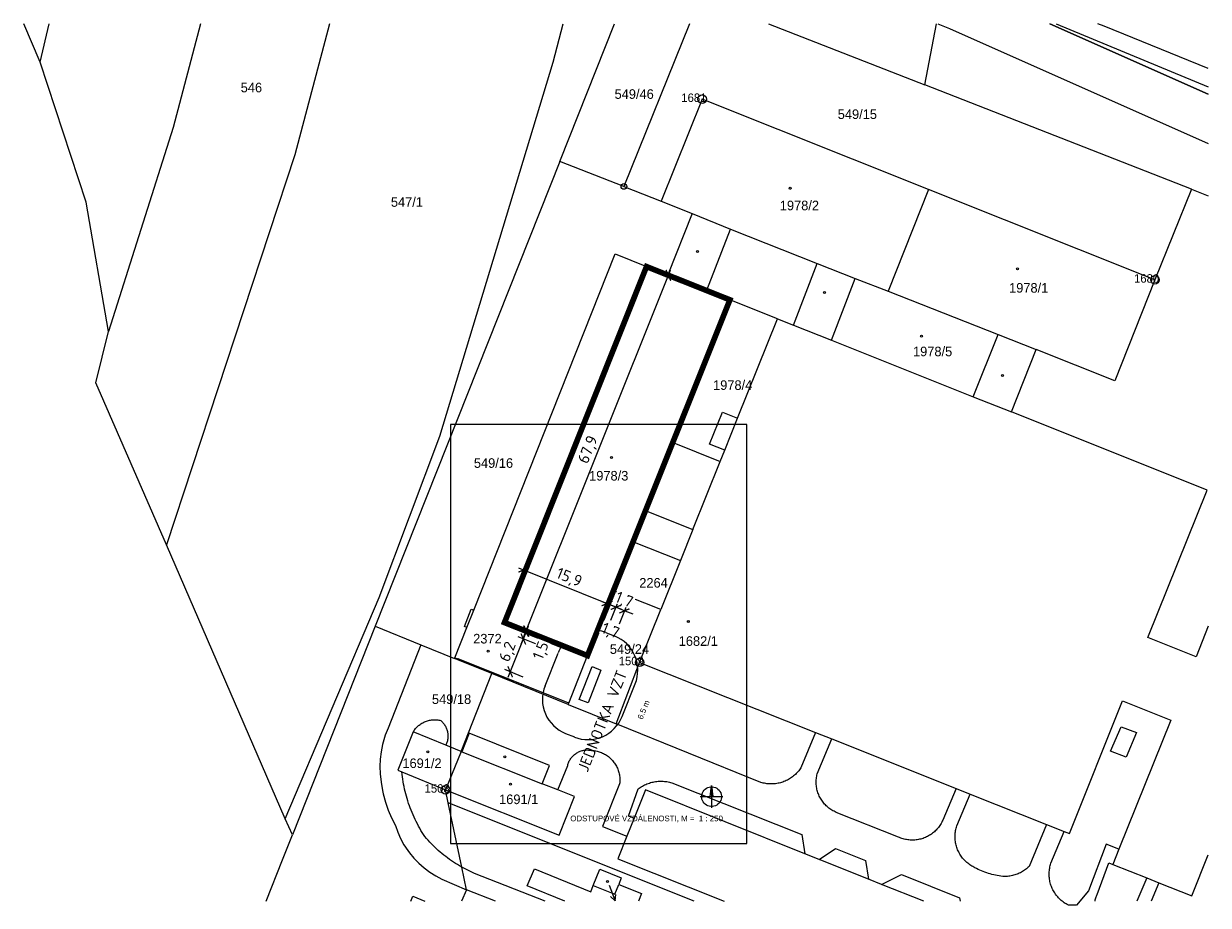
# Model space of a CAD drawing. Header units: metres. Extents: x -617984 to -617774, y -1028670 to -1028514.
import ezdxf
from ezdxf.enums import TextEntityAlignment as Align

# ---------------------------------------------------------------- set-up
doc = ezdxf.new("R2010")
doc.units = ezdxf.units.M
doc.layers.get('Defpoints').update_dxf_attribs({"lineweight": 13})
doc.layers.add('Hasič', color=240, linetype='Continuous', lineweight=0)
for name, color, linetype in [('Hranice parcel', 7, 'Continuous'), ('Parcelní čísla', 7, 'Continuous'), ('Pop  PČ popisy', 7, 'Continuous'), ('Vnitřní kresba', 7, 'Continuous'), ('Věcná břemena k části', 7, 'Continuous'), ('xref_podklad_HSM$0$MERENASITUACE', 7, 'Continuous'), ('Značky bodu BP', 7, 'Continuous'), ('Značky budov', 7, 'Continuous')]:
    doc.layers.add(name, color=color, linetype=linetype)
doc.styles.add('dgn001', font='dgn001.shx')
doc.styles.add('dgn023', font='dgn023.shx')
doc.styles.add('ISOCPEUR', font='isocpeur.ttf')
doc.styles.get("Standard").update_dxf_attribs({"font": 'isocpeur.ttf'})
doc.styles.add('styl1', font='arial.ttf', dxfattribs={"height": 1})
doc.dimstyles.new('TSUNAMI_1000', dxfattribs={"dimtxt": 2, "dimasz": 1.5, "dimexe": 1, "dimexo": 2, "dimgap": 0.4, "dimtad": 1, "dimdec": 1, "dimrnd": 0.1, "dimzin": 0, "dimtxsty": 'ISOCPEUR', "dimblk1": 'ARCHTICK', "dimblk2": 'ARCHTICK', "dimsah": 1, "dimcen": 0.09, "dimdle": 1, "dimclrd": 256, "dimclre": 256, "dimclrt": 256, "dimadec": 0, "dimazin": 0, "dimtfac": 1, "dimtdec": 1, "dimtix": 1, "dimtmove": 1, "dimatfit": 3, "dimfxlon": 1, "dimtfill": 1, "dimtolj": 1, "dimtzin": 0, "dimarcsym": 0})

# ---------------------------------------------------------------- blocks, each defined once
blk = doc.blocks.new('4.02289')
at = {"layer": 'Značky budov', "color": 7, "linetype": 'Continuous', "lineweight": 13}
blk.add_circle((-0.01, 0), 0.175, dxfattribs=at)
blk = doc.blocks.new('4.021017')
at = {"layer": 'Značky budov', "color": 7, "linetype": 'Continuous', "lineweight": 13}
blk.add_circle((-0.01, 0), 0.175, dxfattribs=at)
blk = doc.blocks.new('4.021250')
at = {"layer": 'Značky budov', "color": 7, "linetype": 'Continuous', "lineweight": 13}
blk.add_circle((-0.01, 0), 0.175, dxfattribs=at)
blk = doc.blocks.new('4.021360')
at = {"layer": 'Značky budov', "color": 7, "linetype": 'Continuous', "lineweight": 13}
blk.add_circle((-0.01, 0), 0.175, dxfattribs=at)
blk = doc.blocks.new('4.021421')
at = {"layer": 'Značky budov', "color": 7, "linetype": 'Continuous', "lineweight": 13}
blk.add_circle((-0.01, 0), 0.175, dxfattribs=at)
blk = doc.blocks.new('4.021487')
at = {"layer": 'Značky budov', "color": 7, "linetype": 'Continuous', "lineweight": 13}
blk.add_circle((-0.01, 0), 0.175, dxfattribs=at)
blk = doc.blocks.new('4.021650')
at = {"layer": 'Značky budov', "color": 7, "linetype": 'Continuous', "lineweight": 13}
blk.add_circle((-0.01, 0), 0.175, dxfattribs=at)
blk = doc.blocks.new('4.022077')
at = {"layer": 'Značky budov', "color": 7, "linetype": 'Continuous', "lineweight": 13}
blk.add_circle((-0.01, 0), 0.175, dxfattribs=at)
blk = doc.blocks.new('4.022078')
at = {"layer": 'Značky budov', "color": 7, "linetype": 'Continuous', "lineweight": 13}
blk.add_circle((-0.01, 0), 0.175, dxfattribs=at)
blk = doc.blocks.new('1029272')
at = {"layer": 'Pop  PČ popisy', "color": 6, "linetype": 'Continuous', "lineweight": 0}
for p, q in [((0, 0), (1.07, -2.8)), ((1.07, -2.8), (0.25, -2.05)), ((1.07, -2.8), (1.18, -1.69))]:
    blk.add_line(p, q, dxfattribs=at)
blk = doc.blocks.new('1.01268')
at = {"layer": 'Značky bodu BP', "color": 3, "linetype": 'Continuous', "lineweight": 13}
for radius in [0.75, 0.03]:
    blk.add_circle((0, 0), radius, dxfattribs=at)
blk = doc.blocks.new('1.01287')
at = {"layer": 'Značky bodu BP', "color": 3, "linetype": 'Continuous', "lineweight": 13}
for radius in [0.75, 0.03]:
    blk.add_circle((0, 0), radius, dxfattribs=at)
blk = doc.blocks.new('1.01288')
at = {"layer": 'Značky bodu BP', "color": 3, "linetype": 'Continuous', "lineweight": 13}
for radius in [0.75, 0.03]:
    blk.add_circle((0, 0), radius, dxfattribs=at)
blk = doc.blocks.new('1.01289')
at = {"layer": 'Značky bodu BP', "color": 3, "linetype": 'Continuous', "lineweight": 13}
for radius in [0.75, 0.03]:
    blk.add_circle((0, 0), radius, dxfattribs=at)
blk = doc.blocks.new('1.0525')
at = {"layer": 'Značky bodu BP', "color": 3, "linetype": 'Continuous', "lineweight": 13}
for radius in [0.5, 0.0303]:
    blk.add_circle((0, 0), radius, dxfattribs=at)
blk = doc.blocks.new('4.022485')
at = {"layer": 'Značky budov', "color": 7, "linetype": 'Continuous', "lineweight": 13}
blk.add_circle((-0.01, 0), 0.175, dxfattribs=at)
blk = doc.blocks.new('4.022486')
at = {"layer": 'Značky budov', "color": 7, "linetype": 'Continuous', "lineweight": 13}
blk.add_circle((-0.01, 0), 0.175, dxfattribs=at)
blk = doc.blocks.new('4.022715')
at = {"layer": 'Značky budov', "color": 7, "linetype": 'Continuous', "lineweight": 13}
blk.add_circle((-0.01, 0), 0.175, dxfattribs=at)
blk = doc.blocks.new('4.022823')
at = {"layer": 'Značky budov', "color": 7, "linetype": 'Continuous', "lineweight": 13}
blk.add_circle((-0.01, 0), 0.175, dxfattribs=at)
blk = doc.blocks.new('_ARCHTICK')
at = {"color": 0, "linetype": 'ByBlock', "const_width": 0.15}
blk.add_lwpolyline([(-0.5, -0.5), (0.5, 0.5)], dxfattribs=at)
blk = doc.blocks.new('*D18698')
at = {"lineweight": -2, "transparency": 16777216}
for p, q in [((-617894.98, -1028622.1), (-617868.99, -1028557.2)), ((-617871.37, -1028557.33), (-617868.43, -1028558.5)), ((-617896.55, -1028620.4), (-617893.68, -1028621.55))]:
    blk.add_line(p, q, dxfattribs=at)
at = {"layer": 'Defpoints', "color": 0, "transparency": 16777216}
for p in [(-617873.23, -1028556.58), (-617869.36, -1028558.13), (-617898.41, -1028619.65)]:
    blk.add_point(p, dxfattribs=at)
at = {"lineweight": -2, "transparency": 16777216, "xscale": 1.5, "yscale": 1.5, "zscale": 1.5}
for p, rotation in [((-617869.36, -1028558.13), 68.17195589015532), ((-617894.61, -1028621.17), 248.1719558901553)]:
    blk.add_blockref('_ARCHTICK', p, dxfattribs=dict(at, rotation=rotation))
at = {"transparency": 16777216, "insert": (-617883.47, -1028589.06), "char_height": 2, "attachment_point": 5, "rotation": 68.172, "style": 'ISOCPEUR', "bg_fill": 3, "box_fill_scale": 1.1, "bg_fill_color": 256, "bg_fill_true_color": 13158600, "bg_fill_transparency": 0}
blk.add_mtext('\\A1;67,9', dxfattribs=at)
blk = doc.blocks.new('*D18699')
at = {"lineweight": -2, "transparency": 16777216}
for p, q in [((-617894.03, -1028607.99), (-617895.35, -1028611.24)), ((-617895.9, -1028609.93), (-617879.3, -1028616.65)), ((-617879.29, -1028613.96), (-617880.6, -1028617.2))]:
    blk.add_line(p, q, dxfattribs=at)
at = {"layer": 'Defpoints', "color": 0, "transparency": 16777216}
for p in [(-617873.23, -1028556.58), (-617858.48, -1028562.55), (-617880.22, -1028616.28)]:
    blk.add_point(p, dxfattribs=at)
at = {"lineweight": -2, "transparency": 16777216, "xscale": 1.5, "yscale": 1.5, "zscale": 1.5}
for p, rotation in [((-617894.97, -1028610.31), 157.9679544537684), ((-617880.22, -1028616.28), 337.9679544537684)]:
    blk.add_blockref('_ARCHTICK', p, dxfattribs=dict(at, rotation=rotation))
at = {"transparency": 16777216, "insert": (-617887, -1028611.81), "char_height": 2, "attachment_point": 5, "rotation": 337.968, "style": 'ISOCPEUR', "bg_fill": 3, "box_fill_scale": 1.1, "bg_fill_color": 256, "bg_fill_true_color": 13158600, "bg_fill_transparency": 0}
blk.add_mtext('\\A1;15,9', dxfattribs=at)
blk = doc.blocks.new('*D18700')
at = {"lineweight": -2, "transparency": 16777216}
for p, q in [((-617897.77, -1028629.3), (-617894.7, -1028621.64)), ((-617892.75, -1028623.5), (-617896, -1028622.2)), ((-617895.07, -1028629.3), (-617898.32, -1028628))]:
    blk.add_line(p, q, dxfattribs=at)
at = {"layer": 'Defpoints', "color": 0, "transparency": 16777216}
for p in [(-617882.87, -1028627.46), (-617885.19, -1028633.26)]:
    blk.add_point(p, dxfattribs=at)
at = {"lineweight": -2, "transparency": 16777216, "xscale": 1.5, "yscale": 1.5, "zscale": 1.5}
for p, rotation in [((-617895.07, -1028622.57), 68.17195588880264), ((-617897.4, -1028628.37), 248.1719558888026)]:
    blk.add_blockref('_ARCHTICK', p, dxfattribs=dict(at, rotation=rotation))
at = {"transparency": 16777216, "insert": (-617897.72, -1028624.88), "char_height": 2, "attachment_point": 5, "rotation": 68.172, "style": 'ISOCPEUR', "bg_fill": 3, "box_fill_scale": 1.1, "bg_fill_color": 256, "bg_fill_true_color": 13158600, "bg_fill_transparency": 0}
blk.add_mtext('\\A1;6,2', dxfattribs=at)
at = {"layer": 'Defpoints', "color": 0, "transparency": 16777216}
blk.add_point((-617895.07, -1028622.57), dxfattribs=at)
blk = doc.blocks.new('*D18701')
at = {"lineweight": -2, "transparency": 16777216}
for p, q in [((-617894.52, -1028621.21), (-617895.45, -1028620.84)), ((-617895.44, -1028623.5), (-617894.15, -1028620.28)), ((-617892.75, -1028623.5), (-617896, -1028622.2))]:
    blk.add_line(p, q, dxfattribs=at)
at = {"layer": 'Defpoints', "color": 0, "transparency": 16777216}
for p in [(-617894.52, -1028621.21), (-617894.52, -1028621.21), (-617882.87, -1028627.46)]:
    blk.add_point(p, dxfattribs=at)
at = {"transparency": 16777216, "insert": (-617891.81, -1028624.67), "char_height": 2, "attachment_point": 5, "rotation": 68.172, "style": 'ISOCPEUR', "bg_fill": 3, "box_fill_scale": 1.1, "bg_fill_color": 256, "bg_fill_true_color": 13158600, "bg_fill_transparency": 0}
blk.add_mtext('\\A1;1,5', dxfattribs=at)
at = {"lineweight": -2, "transparency": 16777216, "xscale": 1.5, "yscale": 1.5, "zscale": 1.5}
for p, rotation in [((-617895.07, -1028622.57), 248.1719558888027), ((-617894.52, -1028621.21), 68.1719558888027)]:
    blk.add_blockref('_ARCHTICK', p, dxfattribs=dict(at, rotation=rotation))
blk = doc.blocks.new('*D18702')
at = {"lineweight": -2, "transparency": 16777216}
for p, q in [((-617879.29, -1028613.96), (-617880.6, -1028617.2)), ((-617881.15, -1028615.9), (-617877.68, -1028617.31)), ((-617879.54, -1028619.25), (-617878.23, -1028616.01))]:
    blk.add_line(p, q, dxfattribs=at)
at = {"layer": 'Defpoints', "color": 0, "transparency": 16777216}
for p in [(-617858.48, -1028562.55), (-617878.6, -1028616.93), (-617882.87, -1028627.46)]:
    blk.add_point(p, dxfattribs=at)
at = {"lineweight": -2, "transparency": 16777216, "xscale": 1.5, "yscale": 1.5, "zscale": 1.5}
for p, rotation in [((-617880.22, -1028616.28), 157.9679544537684), ((-617878.6, -1028616.93), 337.9679544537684)]:
    blk.add_blockref('_ARCHTICK', p, dxfattribs=dict(at, rotation=rotation))
at = {"transparency": 16777216, "insert": (-617879.67, -1028621.25), "char_height": 2, "attachment_point": 5, "rotation": 337.968, "style": 'ISOCPEUR', "bg_fill": 3, "box_fill_scale": 1.1, "bg_fill_color": 256, "bg_fill_true_color": 13158600, "bg_fill_transparency": 0}
blk.add_mtext('\\A1;1,7', dxfattribs=at)
blk = doc.blocks.new('*D18703')
at = {"lineweight": -2, "transparency": 16777216}
for p, q in [((-617878.6, -1028616.93), (-617879.99, -1028616.37)), ((-617879.54, -1028619.25), (-617878.23, -1028616.01)), ((-617878.6, -1028616.93), (-617877.07, -1028617.55)), ((-617878.01, -1028619.87), (-617876.7, -1028616.63)), ((-617877.07, -1028617.55), (-617875.68, -1028618.12))]:
    blk.add_line(p, q, dxfattribs=at)
at = {"layer": 'Defpoints', "color": 0, "transparency": 16777216}
for p in [(-617882.87, -1028627.46), (-617881.33, -1028628.08)]:
    blk.add_point(p, dxfattribs=at)
at = {"lineweight": -2, "transparency": 16777216, "xscale": 1.5, "yscale": 1.5, "zscale": 1.5}
for p, rotation in [((-617878.6, -1028616.93), 337.9679544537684), ((-617877.07, -1028617.55), 157.9679544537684)]:
    blk.add_blockref('_ARCHTICK', p, dxfattribs=dict(at, rotation=rotation))
at = {"transparency": 16777216, "insert": (-617877.24, -1028615.76), "char_height": 2, "attachment_point": 5, "rotation": 337.968, "style": 'ISOCPEUR', "bg_fill": 3, "box_fill_scale": 1.1, "bg_fill_color": 256, "bg_fill_true_color": 13158600, "bg_fill_transparency": 0}
blk.add_mtext('\\A1;1,7', dxfattribs=at)
at = {"layer": 'Defpoints', "color": 0, "transparency": 16777216}
blk.add_point((-617877.07, -1028617.55), dxfattribs=at)
blk = doc.blocks.new('xref_podklad_HSM$0$SEVER')
at = {"color": 0}
for points in [[(8, 0), (-8, 0)], [(0.55, 6.98), (1.63, 6.81), (2.67, 6.47), (3.65, 5.97), (4.54, 5.32), (5.32, 4.54), (5.97, 3.65), (6.47, 2.67), (6.81, 1.63), (6.98, 0.55), (6.98, -0.55), (6.81, -1.63), (6.47, -2.67), (5.97, -3.65), (5.32, -4.54), (4.54, -5.32), (3.65, -5.97), (2.67, -6.47), (1.63, -6.81), (0.55, -6.98), (-0.55, -6.98), (-1.63, -6.81), (-2.67, -6.47), (-3.65, -5.97), (-4.54, -5.32), (-5.32, -4.54), (-5.97, -3.65), (-6.47, -2.67), (-6.81, -1.63), (-6.98, -0.55), (-6.98, 0.55), (-6.81, 1.63), (-6.47, 2.67), (-5.97, 3.65), (-5.32, 4.54), (-4.54, 5.32), (-3.65, 5.97), (-2.67, 6.47), (-1.63, 6.81), (-0.55, 6.98), (0.55, 6.98)], [(-1, 0), (0, 8), (1, 0), (0.92, 0.08), (0.92, 0.56), (0.84, 1.2), (0.84, 0.08), (0.76, 0.08), (0.76, 1.84), (0.68, 2.48), (0.68, 0.08), (0.6, 0.08), (0.6, 3.12), (0.52, 3.68), (0.52, 0.08), (0.44, 0.08), (0.44, 4.32), (0.36, 5.04), (0.36, 0.08), (0.28, 0.08), (0.28, 5.6), (0.2, 6.32), (0.2, 0.08), (0.12, 0.08), (0.12, 6.96), (0.04, 7.6), (0.04, 0.08)], [(0, 8), (0, -8)]]:
    blk.add_lwpolyline(points, dxfattribs=at)

msp = doc.modelspace()

# ---------------------------------------------------------------- linework, layer by layer
at = {"color": 7, "const_width": 1}
msp.add_lwpolyline([(-617873.23, -1028556.58), (-617858.45, -1028562.47), (-617883.7, -1028625.51), (-617898.41, -1028619.65), (-617873.23, -1028556.58)], dxfattribs=at)
at = {"color": 7}
msp.add_lwpolyline([(-617882.87, -1028627.46), (-617881.33, -1028628.08), (-617883.6, -1028633.9), (-617885.19, -1028633.26)], close=True, dxfattribs=at)
at = {"layer": 'Hasič'}
for p, q in [((-617877.57, -1028636.32), (-617875.24, -1028630.51)), ((-617887.61, -1028639.3), (-617886.02, -1028639.93))]:
    msp.add_line(p, q, dxfattribs=at)
msp.add_arc((-617883.6, -1028633.9), 6.5, 248.1716, 338.172, dxfattribs=at)
at = {"layer": 'Hranice parcel', "color": 7, "linetype": 'Continuous', "lineweight": 13}
for p, q in [((-617980.74, -1028520.33), (-617983.63, -1028513.54)), ((-617980.74, -1028520.33), (-617979.13, -1028513.54)), ((-617865.6, -1028513.54), (-617877.25, -1028542.38)), ((-617851.61, -1028513.54), (-617823.91, -1028524.37)), ((-617823.91, -1028524.37), (-617821.86, -1028513.54)), ((-617972.55, -1028545.15), (-617980.74, -1028520.33)), ((-617776.62, -1028542.85), (-617823.91, -1028524.37)), ((-617888.62, -1028537.94), (-617921.33, -1028620.31)), ((-617877.25, -1028542.38), (-617888.62, -1028537.94)), ((-617877.25, -1028542.38), (-617870.61, -1028544.97)), ((-617823.23, -1028542.92), (-617830.41, -1028560.96)), ((-617783.11, -1028558.93), (-617823.23, -1028542.92)), ((-617776.62, -1028542.85), (-617783.11, -1028558.93)), ((-617968.63, -1028568.11), (-617972.55, -1028545.15)), ((-617870.61, -1028544.97), (-617865.16, -1028547.16)), ((-617865.16, -1028547.16), (-617869.48, -1028558.04)), ((-617869.48, -1028558.04), (-617873.23, -1028556.58)), ((-617868.66, -1028587.7), (-617858.45, -1028562.47)), ((-617850.01, -1028565.81), (-617858.45, -1028562.47)), ((-617970.84, -1028577.2), (-617968.63, -1028568.11)), ((-617808.55, -1028582.34), (-617804.14, -1028571.26)), ((-617958.34, -1028605.86), (-617970.84, -1028577.2)), ((-617873.5, -1028599.8), (-617868.66, -1028587.7)), ((-617937.28, -1028654.46), (-617958.34, -1028605.86)), ((-617883.7, -1028625.51), (-617879.19, -1028614)), ((-617870.69, -1028617.34), (-617879.19, -1028614)), ((-617874.45, -1028626.71), (-617870.69, -1028617.34)), ((-617921.33, -1028620.31), (-617935.99, -1028657.26)), ((-617921.33, -1028620.31), (-617913.22, -1028623.61)), ((-617913.22, -1028623.61), (-617919.05, -1028638.37)), ((-617913.22, -1028623.61), (-617907.26, -1028626.03)), ((-617906.1, -1028642.48), (-617900.66, -1028628.69)), ((-617887.1, -1028634.17), (-617900.66, -1028628.69)), ((-617906.1, -1028642.48), (-617908.87, -1028649.3)), ((-617908.39, -1028651.59), (-617908.87, -1028649.3)), ((-617864.78, -1028669.04), (-617908.39, -1028651.59)), ((-617935.99, -1028657.26), (-617937.28, -1028654.46)), ((-617937.75, -1028661.69), (-617935.99, -1028657.26)), ((-617940.67, -1028669.04), (-617937.75, -1028661.69)), ((-617909.49, -1028665.1), (-617905.15, -1028666.99))]:
    msp.add_line(p, q, dxfattribs=at)
at = {"layer": 'Hranice parcel', "color": 7, "linetype": 'Continuous', "lineweight": 13, "flags": 128}
for points in [[(-617952.32, -1028513.54), (-617957.12, -1028531.93), (-617968.63, -1028568.11)], [(-617929.45, -1028513.54), (-617935.56, -1028536.79), (-617958.34, -1028605.86)], [(-617937.28, -1028654.46), (-617920.61, -1028615.19), (-617909.87, -1028586.61), (-617889.76, -1028520.38), (-617887.99, -1028513.54)], [(-617888.62, -1028537.94), (-617878.93, -1028513.54)], [(-617801.72, -1028513.54), (-617773.65, -1028526.02)], [(-617823.23, -1028542.92), (-617863.36, -1028526.91), (-617870.61, -1028544.97)], [(-617776.62, -1028542.85), (-617773.65, -1028544.03)], [(-617865.16, -1028547.16), (-617858.33, -1028549.93), (-617842.97, -1028556.03), (-617836.22, -1028558.68), (-617830.41, -1028560.96)], [(-617907.26, -1028626.03), (-617907.2, -1028625.88), (-617905.06, -1028620.5), (-617905.49, -1028620.33), (-617904.29, -1028617.31), (-617903.86, -1028617.48), (-617878.78, -1028554.31), (-617873.23, -1028556.58)], [(-617873.23, -1028556.58), (-617898.41, -1028619.65), (-617883.7, -1028625.51)], [(-617858.45, -1028562.47), (-617862.57, -1028560.73), (-617869.48, -1028558.04)], [(-617783.11, -1028558.93), (-617790.21, -1028576.81), (-617804.14, -1028571.26)], [(-617830.41, -1028560.96), (-617810.92, -1028568.6), (-617804.14, -1028571.26)], [(-617868.66, -1028587.7), (-617860.18, -1028591.11), (-617859.37, -1028589.11), (-617862.05, -1028588.03), (-617859.77, -1028582.36), (-617857.1, -1028583.44), (-617850.01, -1028565.81)], [(-617850.01, -1028565.81), (-617847.2, -1028566.93), (-617840.46, -1028569.62), (-617815.32, -1028579.64), (-617808.55, -1028582.34)], [(-617773.65, -1028620.32), (-617775.82, -1028625.73), (-617784.35, -1028622.33), (-617773.86, -1028596.17), (-617808.55, -1028582.34)], [(-617879.19, -1028614), (-617875.71, -1028605.32), (-617873.5, -1028599.8)], [(-617873.5, -1028599.8), (-617865, -1028603.14), (-617867.21, -1028608.66), (-617870.69, -1028617.34)], [(-617900.66, -1028628.69), (-617906.7, -1028626.26), (-617907.26, -1028626.03)], [(-617887.1, -1028634.17), (-617887, -1028633.92), (-617883.7, -1028625.51)], [(-617887.1, -1028634.17), (-617878.62, -1028637.6), (-617874.45, -1028626.71)], [(-617874.45, -1028626.71), (-617843.26, -1028639.13), (-617840.38, -1028640.28), (-617818.36, -1028649.04), (-617815.86, -1028650.04), (-617802.31, -1028655.43), (-617799.18, -1028656.68), (-617798.24, -1028657.05), (-617788.88, -1028633.54), (-617780.32, -1028636.95), (-617789.49, -1028659.83), (-617790.56, -1028662.51), (-617784.56, -1028664.9), (-617782.42, -1028665.76), (-617776.55, -1028668.1), (-617773.65, -1028660.81)], [(-617919.05, -1028638.37), (-617919.53, -1028639.58), (-617919.92, -1028640.82), (-617920.03, -1028641.28), (-617920.29, -1028642.56), (-617920.44, -1028643.85), (-617920.49, -1028645.14), (-617920.45, -1028646.44), (-617920.29, -1028647.94), (-617920.03, -1028649.42), (-617919.9, -1028650), (-617919.5, -1028651.45), (-617919.01, -1028652.88), (-617918.43, -1028654.27), (-617917.75, -1028655.61), (-617917.34, -1028656.79), (-617916.83, -1028657.92), (-617916.23, -1028659.02), (-617915.55, -1028660.06), (-617915.26, -1028660.46), (-617914.46, -1028661.42), (-617913.59, -1028662.31), (-617912.65, -1028663.13), (-617911.65, -1028663.87), (-617910.6, -1028664.53), (-617909.49, -1028665.1)], [(-617906.1, -1028642.48), (-617908.81, -1028641.38), (-617914.59, -1028639.03), (-617917.3, -1028645.83), (-617916.61, -1028646.11), (-617908.87, -1028649.3)], [(-617908.87, -1028649.3), (-617888.73, -1028657.32), (-617886.01, -1028650.5), (-617888.94, -1028649.32), (-617891.71, -1028648.2), (-617890.42, -1028644.97), (-617904.68, -1028639.27), (-617905.98, -1028642.53), (-617906.1, -1028642.48)], [(-617873.44, -1028649.32), (-617875.45, -1028654.34), (-617876.72, -1028657.52), (-617878.31, -1028661.51), (-617859.44, -1028669.04)], [(-617824.06, -1028669.04), (-617831.58, -1028666.04), (-617833.91, -1028665.11), (-617842.62, -1028661.63), (-617845.17, -1028660.61), (-617873.44, -1028649.32)], [(-617905.15, -1028666.99), (-617905.99, -1028662.98), (-617908.39, -1028651.59)], [(-617887.74, -1028669.04), (-617894.37, -1028666.31), (-617893.11, -1028663.31), (-617883.11, -1028667.36)], [(-617883.11, -1028667.36), (-617882.68, -1028666.25), (-617881.52, -1028663.36), (-617877.7, -1028664.88), (-617878.16, -1028666.07), (-617874.1, -1028667.69), (-617874.63, -1028669.04)], [(-617905.15, -1028666.99), (-617906, -1028669.04)], [(-617900.03, -1028669.04), (-617905.15, -1028666.99)]]:
    msp.add_lwpolyline(points, dxfattribs=at)
at = {"layer": 'Vnitřní kresba', "color": 7, "linetype": 'Continuous', "lineweight": 0}
for p, q in [((-617800.64, -1028513.54), (-617773.65, -1028524.72)), ((-617792.13, -1028513.98), (-617793.25, -1028513.54)), ((-617773.65, -1028521.46), (-617792.13, -1028513.98)), ((-617862.57, -1028560.73), (-617858.33, -1028549.93)), ((-617847.2, -1028566.93), (-617842.97, -1028556.03)), ((-617840.46, -1028569.62), (-617836.22, -1028558.68)), ((-617815.32, -1028579.64), (-617810.92, -1028568.6)), ((-617859.37, -1028589.11), (-617857.1, -1028583.44)), ((-617865, -1028603.14), (-617860.18, -1028591.11)), ((-617875.71, -1028605.32), (-617867.21, -1028608.66)), ((-617905.06, -1028620.5), (-617903.86, -1028617.48)), ((-617907.2, -1028625.88), (-617906.64, -1028626.1)), ((-617887, -1028633.92), (-617906.64, -1028626.1)), ((-617852.95, -1028647.97), (-617878.62, -1028637.6)), ((-617790.96, -1028642.47), (-617789.09, -1028638.13)), ((-617789.09, -1028638.13), (-617786.4, -1028639.11)), ((-617843.26, -1028639.13), (-617845.88, -1028645.37)), ((-617842.98, -1028646.46), (-617840.38, -1028640.28)), ((-617786.4, -1028639.11), (-617788.2, -1028643.51)), ((-617905.98, -1028642.53), (-617891.71, -1028648.2)), ((-617788.2, -1028643.51), (-617790.96, -1028642.47)), ((-617888.94, -1028649.32), (-617887.2, -1028644.96)), ((-617878, -1028648.25), (-617881.06, -1028655.79)), ((-617876.41, -1028653.96), (-617874.72, -1028649.13)), ((-617868.74, -1028648.04), (-617845.68, -1028657.23)), ((-617818.36, -1028649.04), (-617820.72, -1028654.67)), ((-617818.22, -1028655.67), (-617815.86, -1028650.04)), ((-617828.56, -1028657.67), (-617839.61, -1028653.28)), ((-617875.45, -1028654.34), (-617876.41, -1028653.96)), ((-617802.31, -1028655.43), (-617805.42, -1028662.85)), ((-617881.06, -1028655.79), (-617876.72, -1028657.52)), ((-617845.68, -1028657.23), (-617845.17, -1028660.61)), ((-617801.54, -1028662.3), (-617799.18, -1028656.68)), ((-617842.62, -1028661.63), (-617839.71, -1028659.66)), ((-617839.71, -1028659.66), (-617834.41, -1028661.8)), ((-617791.75, -1028658.93), (-617794.9, -1028667.16)), ((-617789.49, -1028659.83), (-617791.75, -1028658.93)), ((-617834.41, -1028661.8), (-617833.91, -1028665.11)), ((-617903.73, -1028664.1), (-617905.99, -1028662.98)), ((-617793.35, -1028667.82), (-617791.26, -1028662.22)), ((-617791.26, -1028662.22), (-617790.56, -1028662.51)), ((-617891.2, -1028669.04), (-617903.73, -1028664.1)), ((-617878.83, -1028667.79), (-617878.16, -1028666.07)), ((-617831.58, -1028666.04), (-617828.06, -1028664.32)), ((-617828.06, -1028664.32), (-617817.77, -1028668.4)), ((-617784.56, -1028664.9), (-617786.3, -1028669.04)), ((-617782.42, -1028665.76), (-617783.8, -1028669.04)), ((-617915.02, -1028669.04), (-617914.65, -1028668.16)), ((-617914.65, -1028668.16), (-617912.51, -1028669.04)), ((-617882.68, -1028666.25), (-617878.83, -1028667.79)), ((-617794.9, -1028667.16), (-617797.03, -1028669.75)), ((-617817.77, -1028668.4), (-617817.62, -1028669.04)), ((-617797.03, -1028669.75), (-617798.44, -1028669.73))]:
    msp.add_line(p, q, dxfattribs=at)
at = {"layer": 'Vnitřní kresba', "color": 7, "linetype": 'Continuous', "lineweight": 0, "flags": 128}
for points in [[(-617914.59, -1028639.03), (-617914.49, -1028638.88), (-617914.39, -1028638.73), (-617914.28, -1028638.58), (-617914.17, -1028638.44), (-617914.05, -1028638.3), (-617913.92, -1028638.17), (-617913.79, -1028638.04), (-617913.65, -1028637.92), (-617913.51, -1028637.81), (-617913.36, -1028637.7), (-617913.21, -1028637.59), (-617913.06, -1028637.5), (-617912.9, -1028637.41), (-617912.73, -1028637.32), (-617912.57, -1028637.24), (-617912.4, -1028637.17), (-617912.23, -1028637.11), (-617912.06, -1028637.05), (-617911.88, -1028637), (-617911.7, -1028636.96), (-617911.52, -1028636.93), (-617911.34, -1028636.9), (-617911.16, -1028636.88), (-617910.98, -1028636.87), (-617910.8, -1028636.86), (-617910.61, -1028636.87), (-617910.43, -1028636.88), (-617910.25, -1028636.89), (-617910.07, -1028636.92), (-617909.89, -1028636.95), (-617909.71, -1028636.99)], [(-617909.71, -1028636.99), (-617909.59, -1028637.1), (-617909.47, -1028637.22), (-617909.35, -1028637.34), (-617909.25, -1028637.47), (-617909.15, -1028637.6), (-617909.05, -1028637.74), (-617908.96, -1028637.88), (-617908.88, -1028638.02), (-617908.8, -1028638.17), (-617908.73, -1028638.32), (-617908.67, -1028638.47), (-617908.62, -1028638.63), (-617908.57, -1028638.79), (-617908.53, -1028638.95), (-617908.49, -1028639.11), (-617908.47, -1028639.28), (-617908.45, -1028639.44), (-617908.44, -1028639.61), (-617908.44, -1028639.78), (-617908.44, -1028639.94), (-617908.45, -1028640.11), (-617908.47, -1028640.27), (-617908.5, -1028640.44), (-617908.53, -1028640.6), (-617908.57, -1028640.76), (-617908.62, -1028640.92), (-617908.68, -1028641.08), (-617908.74, -1028641.23), (-617908.81, -1028641.38)], [(-617887.2, -1028644.96), (-617887.16, -1028644.8), (-617887.11, -1028644.64), (-617887.05, -1028644.49), (-617886.99, -1028644.33), (-617886.92, -1028644.18), (-617886.84, -1028644.04), (-617886.75, -1028643.89), (-617886.66, -1028643.75), (-617886.56, -1028643.62), (-617886.46, -1028643.49), (-617886.35, -1028643.37), (-617886.23, -1028643.25), (-617886.11, -1028643.13), (-617885.98, -1028643.02), (-617885.85, -1028642.92), (-617885.71, -1028642.83), (-617885.57, -1028642.74), (-617885.43, -1028642.66), (-617885.28, -1028642.58), (-617885.13, -1028642.51), (-617884.97, -1028642.45), (-617884.82, -1028642.4), (-617884.66, -1028642.35), (-617884.5, -1028642.31), (-617884.33, -1028642.28), (-617884.17, -1028642.26), (-617884, -1028642.24), (-617883.84, -1028642.23), (-617883.67, -1028642.23), (-617883.5, -1028642.24), (-617883.34, -1028642.26), (-617883.17, -1028642.28), (-617883.01, -1028642.31)], [(-617883.01, -1028642.31), (-617882.81, -1028642.32), (-617882.6, -1028642.34), (-617882.4, -1028642.37), (-617882.2, -1028642.41), (-617882.01, -1028642.45), (-617881.81, -1028642.5), (-617881.61, -1028642.56), (-617881.42, -1028642.62), (-617881.23, -1028642.7), (-617881.04, -1028642.78), (-617880.86, -1028642.87), (-617880.68, -1028642.96), (-617880.51, -1028643.06), (-617880.33, -1028643.17), (-617880.17, -1028643.28), (-617880, -1028643.41), (-617879.84, -1028643.53), (-617879.69, -1028643.67), (-617879.54, -1028643.81), (-617879.4, -1028643.95), (-617879.26, -1028644.1), (-617879.13, -1028644.26), (-617879.01, -1028644.42), (-617878.89, -1028644.58), (-617878.78, -1028644.75), (-617878.67, -1028644.92), (-617878.57, -1028645.1), (-617878.48, -1028645.28), (-617878.39, -1028645.47), (-617878.32, -1028645.66), (-617878.25, -1028645.85), (-617878.18, -1028646.04), (-617878.13, -1028646.24), (-617878.08, -1028646.43), (-617878.04, -1028646.63), (-617878.01, -1028646.83), (-617877.98, -1028647.03), (-617877.97, -1028647.24), (-617877.96, -1028647.44), (-617877.96, -1028647.64), (-617877.96, -1028647.85), (-617877.98, -1028648.05), (-617878, -1028648.25)], [(-617912.51, -1028657.59), (-617912.75, -1028657.22), (-617912.98, -1028656.85), (-617913.21, -1028656.47), (-617913.43, -1028656.09), (-617913.64, -1028655.71), (-617913.85, -1028655.32), (-617914.05, -1028654.93), (-617914.24, -1028654.53), (-617914.43, -1028654.14), (-617914.61, -1028653.73), (-617914.78, -1028653.33), (-617914.95, -1028652.92), (-617915.11, -1028652.51), (-617915.26, -1028652.1), (-617915.4, -1028651.69), (-617915.54, -1028651.27), (-617915.67, -1028650.85), (-617915.79, -1028650.43), (-617915.91, -1028650), (-617916.01, -1028649.57), (-617916.11, -1028649.15), (-617916.21, -1028648.72), (-617916.29, -1028648.29), (-617916.37, -1028647.85), (-617916.44, -1028647.42), (-617916.51, -1028646.98), (-617916.56, -1028646.55), (-617916.61, -1028646.11)], [(-617845.88, -1028645.37), (-617846, -1028645.55), (-617846.13, -1028645.73), (-617846.26, -1028645.91), (-617846.4, -1028646.08), (-617846.54, -1028646.24), (-617846.69, -1028646.4), (-617846.85, -1028646.55), (-617847.01, -1028646.7), (-617847.18, -1028646.84), (-617847.35, -1028646.98), (-617847.53, -1028647.11), (-617847.7, -1028647.23), (-617847.89, -1028647.35), (-617848.08, -1028647.46), (-617848.27, -1028647.57), (-617848.47, -1028647.66), (-617848.67, -1028647.75), (-617848.87, -1028647.84), (-617849.08, -1028647.91), (-617849.28, -1028647.98), (-617849.49, -1028648.04), (-617849.71, -1028648.09), (-617849.92, -1028648.14), (-617850.14, -1028648.18), (-617850.35, -1028648.21), (-617850.57, -1028648.23), (-617850.79, -1028648.25), (-617851.01, -1028648.25), (-617851.23, -1028648.25), (-617851.45, -1028648.24), (-617851.66, -1028648.23), (-617851.88, -1028648.2), (-617852.1, -1028648.17), (-617852.31, -1028648.13), (-617852.53, -1028648.09), (-617852.74, -1028648.03), (-617852.95, -1028647.97)], [(-617839.61, -1028653.28), (-617839.8, -1028653.19), (-617839.99, -1028653.1), (-617840.18, -1028653), (-617840.36, -1028652.89), (-617840.54, -1028652.78), (-617840.72, -1028652.66), (-617840.89, -1028652.53), (-617841.05, -1028652.4), (-617841.21, -1028652.26), (-617841.37, -1028652.11), (-617841.52, -1028651.96), (-617841.67, -1028651.81), (-617841.8, -1028651.65), (-617841.94, -1028651.48), (-617842.06, -1028651.31), (-617842.18, -1028651.14), (-617842.3, -1028650.96), (-617842.41, -1028650.78), (-617842.51, -1028650.59), (-617842.6, -1028650.4), (-617842.69, -1028650.2), (-617842.77, -1028650.01), (-617842.84, -1028649.81), (-617842.91, -1028649.61), (-617842.96, -1028649.4), (-617843.02, -1028649.2), (-617843.06, -1028648.99), (-617843.09, -1028648.78), (-617843.12, -1028648.57), (-617843.14, -1028648.36), (-617843.16, -1028648.15), (-617843.16, -1028647.93), (-617843.16, -1028647.72), (-617843.15, -1028647.51), (-617843.13, -1028647.3), (-617843.1, -1028647.09), (-617843.07, -1028646.88), (-617843.03, -1028646.67), (-617842.98, -1028646.46)], [(-617874.72, -1028649.13), (-617874.54, -1028649), (-617874.35, -1028648.87), (-617874.16, -1028648.75), (-617873.97, -1028648.63), (-617873.77, -1028648.53), (-617873.57, -1028648.42), (-617873.36, -1028648.33), (-617873.16, -1028648.24), (-617872.95, -1028648.16), (-617872.73, -1028648.09), (-617872.52, -1028648.02), (-617872.3, -1028647.96), (-617872.08, -1028647.91), (-617871.86, -1028647.87), (-617871.64, -1028647.83), (-617871.42, -1028647.8), (-617871.19, -1028647.78), (-617870.97, -1028647.77), (-617870.74, -1028647.76), (-617870.52, -1028647.76), (-617870.29, -1028647.77), (-617870.07, -1028647.79), (-617869.84, -1028647.81), (-617869.62, -1028647.84), (-617869.4, -1028647.88), (-617869.18, -1028647.93), (-617868.96, -1028647.98), (-617868.74, -1028648.04)], [(-617820.72, -1028654.67), (-617820.81, -1028654.86), (-617820.9, -1028655.05), (-617821.01, -1028655.24), (-617821.11, -1028655.42), (-617821.23, -1028655.6), (-617821.35, -1028655.78), (-617821.48, -1028655.95), (-617821.61, -1028656.11), (-617821.75, -1028656.27), (-617821.9, -1028656.43), (-617822.05, -1028656.57), (-617822.2, -1028656.72), (-617822.37, -1028656.86), (-617822.53, -1028656.99), (-617822.7, -1028657.12), (-617822.88, -1028657.24), (-617823.06, -1028657.35), (-617823.24, -1028657.46), (-617823.43, -1028657.56), (-617823.62, -1028657.65), (-617823.81, -1028657.74), (-617824.01, -1028657.82), (-617824.21, -1028657.89), (-617824.41, -1028657.95), (-617824.62, -1028658.01), (-617824.82, -1028658.06), (-617825.03, -1028658.1), (-617825.24, -1028658.14), (-617825.45, -1028658.17), (-617825.66, -1028658.19), (-617825.88, -1028658.2), (-617826.09, -1028658.2), (-617826.3, -1028658.2), (-617826.51, -1028658.19), (-617826.72, -1028658.17), (-617826.94, -1028658.15), (-617827.14, -1028658.11), (-617827.35, -1028658.07), (-617827.56, -1028658.02), (-617827.76, -1028657.97), (-617827.97, -1028657.9), (-617828.17, -1028657.83), (-617828.36, -1028657.76), (-617828.56, -1028657.67)], [(-617905.99, -1028662.98), (-617906.36, -1028662.77), (-617906.72, -1028662.55), (-617907.09, -1028662.33), (-617907.44, -1028662.1), (-617907.8, -1028661.86), (-617908.15, -1028661.62), (-617908.49, -1028661.37), (-617908.83, -1028661.11), (-617909.16, -1028660.85), (-617909.49, -1028660.58), (-617909.82, -1028660.31), (-617910.14, -1028660.03), (-617910.45, -1028659.74), (-617910.77, -1028659.45), (-617911.07, -1028659.16), (-617911.37, -1028658.85), (-617911.66, -1028658.55), (-617911.95, -1028658.23), (-617912.23, -1028657.91), (-617912.51, -1028657.59)], [(-617815.01, -1028663.09), (-617815.2, -1028663), (-617815.4, -1028662.9), (-617815.58, -1028662.79), (-617815.77, -1028662.68), (-617815.95, -1028662.56), (-617816.12, -1028662.43), (-617816.29, -1028662.3), (-617816.46, -1028662.16), (-617816.62, -1028662.01), (-617816.77, -1028661.86), (-617816.92, -1028661.71), (-617817.07, -1028661.55), (-617817.21, -1028661.38), (-617817.34, -1028661.21), (-617817.46, -1028661.04), (-617817.58, -1028660.86), (-617817.7, -1028660.67), (-617817.8, -1028660.48), (-617817.9, -1028660.29), (-617818, -1028660.1), (-617818.08, -1028659.9), (-617818.16, -1028659.7), (-617818.23, -1028659.49), (-617818.3, -1028659.29), (-617818.35, -1028659.08), (-617818.4, -1028658.87), (-617818.44, -1028658.66), (-617818.48, -1028658.44), (-617818.5, -1028658.23), (-617818.52, -1028658.01), (-617818.53, -1028657.8), (-617818.54, -1028657.58), (-617818.53, -1028657.37), (-617818.52, -1028657.15), (-617818.5, -1028656.93), (-617818.47, -1028656.72), (-617818.44, -1028656.51), (-617818.39, -1028656.3), (-617818.34, -1028656.09), (-617818.29, -1028655.88), (-617818.22, -1028655.67)], [(-617810.09, -1028664.62), (-617810.41, -1028664.58), (-617810.73, -1028664.53), (-617811.05, -1028664.48), (-617811.37, -1028664.42), (-617811.69, -1028664.35), (-617812, -1028664.27), (-617812.31, -1028664.18), (-617812.62, -1028664.09), (-617812.93, -1028663.99), (-617813.24, -1028663.89), (-617813.54, -1028663.77), (-617813.84, -1028663.65), (-617814.14, -1028663.52), (-617814.43, -1028663.38), (-617814.72, -1028663.24), (-617815.01, -1028663.09)], [(-617805.42, -1028662.85), (-617805.57, -1028663), (-617805.73, -1028663.15), (-617805.9, -1028663.28), (-617806.07, -1028663.42), (-617806.24, -1028663.54), (-617806.42, -1028663.66), (-617806.6, -1028663.78), (-617806.78, -1028663.88), (-617806.97, -1028663.98), (-617807.17, -1028664.08), (-617807.36, -1028664.16), (-617807.56, -1028664.24), (-617807.76, -1028664.32), (-617807.97, -1028664.38), (-617808.18, -1028664.44), (-617808.38, -1028664.49), (-617808.59, -1028664.53), (-617808.81, -1028664.57), (-617809.02, -1028664.6), (-617809.23, -1028664.62), (-617809.45, -1028664.63), (-617809.66, -1028664.63), (-617809.88, -1028664.63), (-617810.09, -1028664.62)], [(-617798.44, -1028669.73), (-617798.64, -1028669.63), (-617798.83, -1028669.52), (-617799.02, -1028669.41), (-617799.2, -1028669.29), (-617799.38, -1028669.16), (-617799.55, -1028669.03), (-617799.72, -1028668.89), (-617799.89, -1028668.74), (-617800.05, -1028668.59), (-617800.2, -1028668.43), (-617800.35, -1028668.27), (-617800.49, -1028668.1), (-617800.62, -1028667.93), (-617800.75, -1028667.75), (-617800.88, -1028667.57), (-617800.99, -1028667.38), (-617801.1, -1028667.19), (-617801.2, -1028667), (-617801.3, -1028666.8), (-617801.39, -1028666.6), (-617801.47, -1028666.4), (-617801.54, -1028666.19), (-617801.61, -1028665.98), (-617801.67, -1028665.77), (-617801.72, -1028665.55), (-617801.76, -1028665.34), (-617801.8, -1028665.12), (-617801.82, -1028664.9), (-617801.84, -1028664.68), (-617801.85, -1028664.46), (-617801.86, -1028664.24), (-617801.85, -1028664.03), (-617801.84, -1028663.81), (-617801.82, -1028663.59), (-617801.8, -1028663.37), (-617801.76, -1028663.15), (-617801.72, -1028662.94), (-617801.67, -1028662.72), (-617801.61, -1028662.51), (-617801.54, -1028662.3)], [(-617793.72, -1028669.04), (-617793.7, -1028668.92), (-617793.68, -1028668.76), (-617793.64, -1028668.6), (-617793.6, -1028668.44), (-617793.55, -1028668.28), (-617793.49, -1028668.12), (-617793.42, -1028667.97), (-617793.35, -1028667.82)]]:
    msp.add_lwpolyline(points, dxfattribs=at)
at = {"layer": 'Věcná břemena k části', "color": 7, "linetype": 'Continuous', "lineweight": 0, "flags": 128}
for points in [[(-617821.57, -1028513.54), (-617819.52, -1028514.38), (-617773.65, -1028534.77)], [(-617773.65, -1028526.02), (-617801.72, -1028513.54)]]:
    msp.add_lwpolyline(points, dxfattribs=at)

# ---------------------------------------------------------------- block references
at = {"color": 7, "linetype": 'Continuous', "lineweight": 0}
for name, p in [('1.01268', (-617863.36, -1028526.91)), ('1.0525', (-617877.25, -1028542.38)), ('4.021487', (-617847.76, -1028542.71)), ('4.022486', (-617864.18, -1028553.92)), ('4.021360', (-617807.44, -1028556.98)), ('1.01287', (-617783.11, -1028558.93)), ('4.022823', (-617841.67, -1028561.18)), ('4.021017', (-617824.47, -1028568.9)), ('4.022485', (-617810.13, -1028575.87)), ('4.022078', (-617879.44, -1028590.41)), ('4.021250', (-617865.81, -1028619.47)), ('4.022077', (-617901.3, -1028624.74)), ('1.01288', (-617874.45, -1028626.71)), ('4.021421', (-617912.01, -1028642.56)), ('4.022715', (-617898.35, -1028643.45)), ('1.01289', (-617908.87, -1028649.3)), ('4.02289', (-617897.31, -1028648.31)), ('4.021650', (-617880.14, -1028665.55)), ('1029272', (-617879.88, -1028666.17))]:
    msp.add_blockref(name, p, dxfattribs=at)
at = {"layer": 'xref_podklad_HSM$0$MERENASITUACE', "color": 7, "linetype": 'Continuous', "xscale": 0.25, "yscale": 0.25}
msp.add_blockref('xref_podklad_HSM$0$SEVER', (-617861.7, -1028650.51), dxfattribs=at)

# ---------------------------------------------------------------- texts
at = {"color": 7}
msp.add_text('JEDNOTKA VZT', height=2, rotation=68.172, dxfattribs=at).set_placement((-617883.7, -1028646.31))
at = {"linetype": 'Continuous', "lineweight": 0, "style": 'styl1'}
msp.add_text('ODSTUPOVÉ VZDÁLENOSTI, M =  1 : 250', height=1, dxfattribs=at).set_placement((-617886.74, -1028654.86))
at = {"layer": 'Hasič', "style": 'styl1'}
msp.add_text('6.5 m', height=1, rotation=68.172, dxfattribs=at).set_placement((-617873.95, -1028636.91))
at = {"layer": 'Parcelní čísla', "color": 7, "linetype": 'Continuous', "lineweight": 0, "style": 'dgn023'}
for s, p in [('546', (-617943.27, -1028525.7)), ('549/46', (-617875.42, -1028526.86)), ('549/15', (-617835.86, -1028530.43)), ('547/1', (-617915.7, -1028545.98)), ('1978/2', (-617846.13, -1028546.6)), ('1978/1', (-617805.49, -1028561.2)), ('1978/5', (-617822.52, -1028572.47)), ('1978/4', (-617857.96, -1028578.43)), ('549/16', (-617900.36, -1028592.24)), ('1978/3', (-617879.93, -1028594.49)), ('2264', (-617871.99, -1028613.46)), ('2372', (-617901.43, -1028623.36)), ('1682/1', (-617864.05, -1028623.78)), ('549/24', (-617876.26, -1028625.2)), ('549/18', (-617907.79, -1028634.08)), ('1691/2', (-617913.03, -1028645.43)), ('1691/1', (-617895.89, -1028651.82))]:
    msp.add_text(s, height=1.7, dxfattribs=at).set_placement(p, align=Align.CENTER)
at = {"layer": 'Značky bodu BP', "color": 7, "linetype": 'Continuous', "lineweight": 0, "style": 'dgn001'}
for s, p in [('1681', (-617862.61, -1028527.41)), ('1680', (-617782.36, -1028559.43)), ('1509', (-617873.7, -1028627.21)), ('1508', (-617908.12, -1028649.8))]:
    msp.add_text(s, height=1.5, dxfattribs=at).set_placement(p, align=Align.RIGHT)

# ---------------------------------------------------------------- next in the draw order: dimensions: what is measured, and where the dimension line sits
at = {"color": 7}
dim = msp.add_linear_dim(base=(-617869.36, -1028558.13), p1=(-617898.41, -1028619.65), p2=(-617873.23, -1028556.58), angle=68.172, dimstyle='TSUNAMI_1000', dxfattribs=at)
dim.commit()
dim.dimension.update_dxf_attribs({"geometry": '*D18698', "text_midpoint": (-617883.47, -1028589.06)})

# ---------------------------------------------------------------- next in the draw order: dimensions: what is measured, and where the dimension line sits
for p1, p2, distance, picture, middle in [((-617873.23, -1028556.58), (-617858.48, -1028562.55), -57.96, '*D18699', (-617887, -1028611.81)), ((-617885.1892, -1028633.2638), (-617882.8653, -1028627.4619), 13.1492, '*D18700', (-617897.7189, -1028624.8788))]:
    dim = msp.add_aligned_dim(p1=p1, p2=p2, distance=distance, dimstyle='TSUNAMI_1000', dxfattribs=at)
    dim.commit()
    dim.dimension.update_dxf_attribs({"geometry": picture, "text_midpoint": middle})

# ---------------------------------------------------------------- next in the draw order: linework, layer by layer
at = {"layer": 'Hasič'}
msp.add_arc((-617885.19, -1028633.26), 6.5, 158.172, 248.1723, dxfattribs=at)

# ---------------------------------------------------------------- next in the draw order: dimensions: what is measured, and where the dimension line sits
at = {"color": 7}
dim = msp.add_linear_dim(base=(-617894.52, -1028621.21), p1=(-617882.87, -1028627.46), p2=(-617894.52, -1028621.21), angle=248.172, dimstyle='TSUNAMI_1000', override={"dimtmove": 2}, dxfattribs=at)
dim.commit()
dim.dimension.update_dxf_attribs({"geometry": '*D18701', "text_midpoint": (-617891.81, -1028624.67), "dimtype": 160})

# ---------------------------------------------------------------- next in the draw order: linework, layer by layer
at = {"layer": 'Hasič'}
msp.add_line((-617891.22, -1028630.85), (-617888.9, -1028625.05), dxfattribs=at)
msp.add_arc((-617882.87, -1028627.46), 6.5, 144.9114, 158.172, dxfattribs=at)

# ---------------------------------------------------------------- next in the draw order: dimensions: what is measured, and where the dimension line sits
at = {"color": 7}
dim = msp.add_linear_dim(base=(-617878.6, -1028616.93), p1=(-617858.48, -1028562.55), p2=(-617882.87, -1028627.46), angle=157.968, dimstyle='TSUNAMI_1000', override={"dimtmove": 2}, dxfattribs=at)
dim.commit()
dim.dimension.update_dxf_attribs({"geometry": '*D18702', "text_midpoint": (-617879.67, -1028621.25), "dimtype": 160})

# ---------------------------------------------------------------- next in the draw order: dimensions: what is measured, and where the dimension line sits
dim = msp.add_linear_dim(base=(-617877.07, -1028617.55), p1=(-617882.87, -1028627.46), p2=(-617881.33, -1028628.08), angle=157.968, dimstyle='TSUNAMI_1000', dxfattribs=at)
dim.commit()
dim.dimension.update_dxf_attribs({"geometry": '*D18703', "text_midpoint": (-617877.24, -1028615.76)})

# ---------------------------------------------------------------- next in the draw order: linework, layer by layer
msp.add_lwpolyline([(-617907.96, -1028658.83), (-617855.46, -1028658.83), (-617855.46, -1028584.58), (-617907.96, -1028584.58)], close=True)
at = {"layer": 'Hasič'}
msp.add_line((-617880.45, -1028621.43), (-617878.86, -1028622.06), dxfattribs=at)
for centre, start, end in [((-617882.87, -1028627.46), 68.1711, 81.5143), ((-617881.28, -1028628.1), 338.172, 68.1728)]:
    msp.add_arc(centre, 6.5, start, end, dxfattribs=at)

doc.saveas('drawing.dxf')
